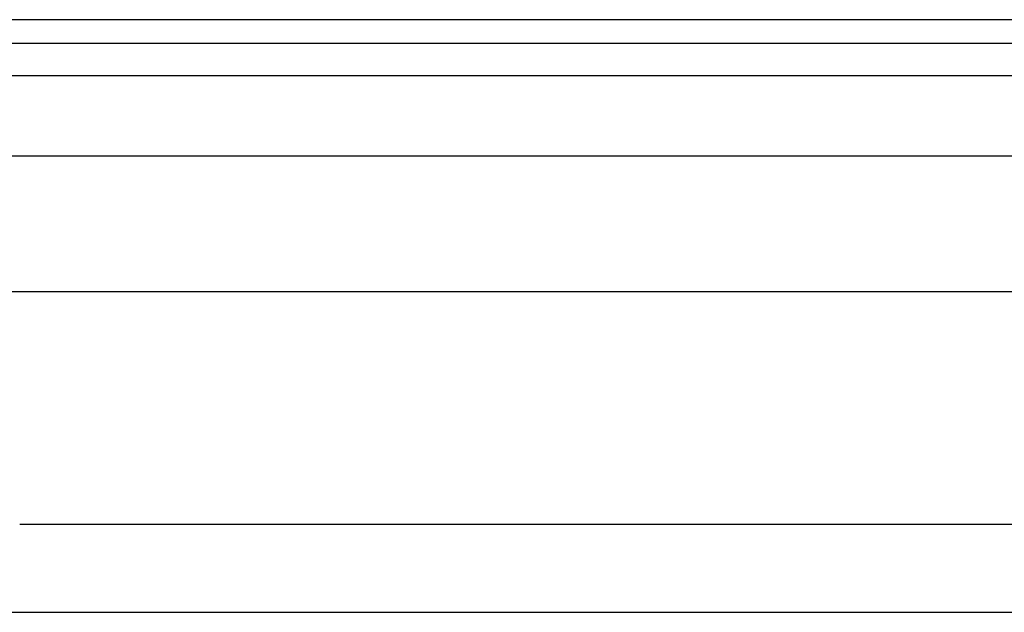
# Model space of a CAD drawing. Header units: inches. Extents: x 5 to 161, y 9 to 87.
# Tile 150 of 195: x 28.04 to 30.89, y 60.96 to 62.68. Entities that reach past the tile are written whole.
import ezdxf

# ---------------------------------------------------------------- set-up
doc = ezdxf.new("R2010")
doc.units = ezdxf.units.IN
doc.header["$MEASUREMENT"] = 0
doc.layers.add('Visible Edges(ANSI)', color=7, linetype='Continuous', lineweight=25)
doc.layers.add('Visible Tangent Edges(ANSI)', color=7, linetype='Continuous', lineweight=25)

msp = doc.modelspace()

# ---------------------------------------------------------------- linework, layer by layer
at = {"layer": 'Visible Edges(ANSI)'}
for p, q in [((34.4775, 62.6761), (4.8815, 62.6761)), ((4.8815, 62.6081), (34.4775, 62.6081)), ((5.5972, 62.2824), (33.7414, 62.2824)), ((33.7414, 61.8887), (5.5972, 61.8887)), ((28.0447, 61.2168), (31.6695, 61.2168)), ((27.9587, 60.9621), (31.7555, 60.9621))]:
    msp.add_line(p, q, dxfattribs=at)
at = {"layer": 'Visible Tangent Edges(ANSI)'}
msp.add_line((4.8815, 62.5151), (34.4775, 62.5151), dxfattribs=at)

doc.saveas('drawing.dxf')
